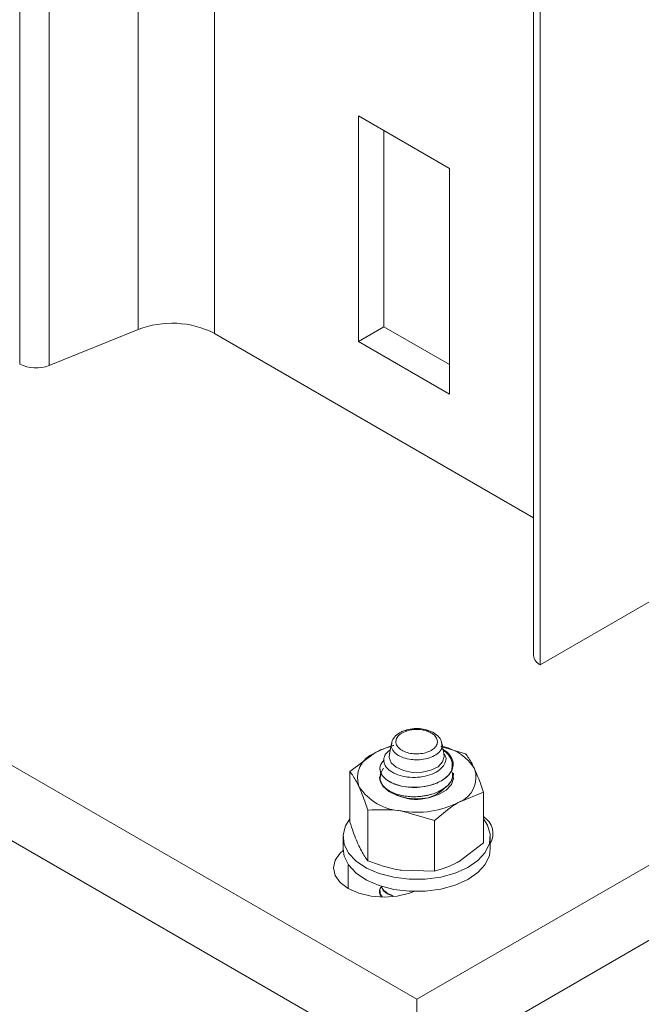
# Model space of a CAD drawing. Header units: millimetres. Extents: x 365 to 1993, y -46 to 1838.
# Tile 6 of 50: x 428 to 496, y 262 to 369. Entities that reach past the tile are written whole.
import ezdxf

# ---------------------------------------------------------------- set-up
doc = ezdxf.new("R2010")
doc.units = ezdxf.units.MM

msp = doc.modelspace()

# ---------------------------------------------------------------- linework, layer by layer
at = {"color": 7, "linetype": 'Continuous', "lineweight": 15}
for p, q in [((440.99, 335.03), (440.99, 906.61)), ((449.31, 334.61), (449.31, 906.19)), ((428.13, 331.29), (428.13, 902.86)), ((431.33, 331.12), (431.33, 902.7)), ((483.96, 423.38), (483.96, 299.65)), ((484.69, 298.63), (484.69, 423.23)), ((464.93, 358.25), (464.93, 333.76)), ((474.83, 352.54), (464.93, 358.25)), ((467.69, 335.35), (467.69, 356.66)), ((474.83, 328.04), (474.83, 352.54)), ((440.99, 335.03), (431.33, 331.12)), ((464.93, 333.76), (467.69, 335.35)), ((474.83, 331.23), (467.69, 335.35)), ((483.96, 314.6), (449.31, 334.61)), ((464.93, 333.76), (474.83, 328.04)), ((471.26, 262.3), (365.19, 323.53)), ((577.33, 323.53), (471.26, 262.3)), ((514.39, 315.77), (484.69, 298.63)), ((471.26, 254.13), (365.19, 315.36)), ((577.33, 315.36), (471.26, 254.13)), ((468.51, 290.07), (468.31, 288.96)), ((474.21, 288.97), (474.01, 290.06)), ((464.01, 287.03), (466.66, 289.04)), ((473.88, 289.77), (476.57, 288.97)), ((464.01, 281.53), (464.01, 287.03)), ((467.26, 287.39), (467.26, 287.38)), ((475.26, 286.87), (475.26, 286.88)), ((478.51, 284.79), (475.86, 283.73)), ((478.51, 279.29), (478.51, 284.79)), ((465.95, 277.34), (465.95, 282.85)), ((473.2, 281.72), (469.58, 282.76)), ((473.2, 276.22), (473.2, 281.72)), ((463.26, 279.93), (463.26, 278.63)), ((478.51, 279.29), (475.86, 277.28)), ((479.26, 278.63), (479.26, 279.93)), ((473.2, 276.22), (469.58, 276.31)), ((467.26, 274.12), (467.26, 274.11)), ((467.36, 273.45), (467.42, 273.55)), ((471.26, 262.3), (471.26, 254.13))]:
    msp.add_line(p, q, dxfattribs=at)
at = {"color": 8, "linetype": 'Continuous', "lineweight": 15}
msp.add_line((463.83, 276.91), (463.83, 274.34), dxfattribs=at)
at = {"color": 7, "linetype": 'Continuous', "lineweight": 15, "flags": 128}
for points in [[(474.21, 288.97), (474.26, 288.66), (474.08, 288.08), (473.58, 287.56), (472.8, 287.18), (471.84, 286.96), (470.82, 286.95), (469.84, 287.14), (469.03, 287.5), (468.48, 288), (468.26, 288.58), (468.31, 288.96)], [(467.67, 287.4), (467.33, 286.81), (467.28, 286.13), (467.59, 285.46), (468.23, 284.88), (469.13, 284.43), (470.22, 284.15), (471.41, 284.08), (472.58, 284.2), (473.63, 284.53), (474.48, 285.01), (475.03, 285.62), (475.26, 286.3), (475.12, 286.98), (475.12, 286.98)], [(464.01, 281.89), (463.54, 281.14), (463.27, 280.15), (463.37, 279.15), (463.85, 278.19), (464.67, 277.31), (465.8, 276.56), (467.18, 275.96), (468.76, 275.55), (470.45, 275.34), (472.18, 275.35), (473.87, 275.57), (475.43, 275.99)], [(475.43, 275.99), (476.8, 276.6), (477.91, 277.37), (478.71, 278.25), (479.16, 279.22), (479.24, 280.22), (478.95, 281.2), (478.51, 281.89)], [(470.94, 274.01), (470.47, 273.84), (469.15, 273.52), (467.72, 273.41), (466.3, 273.52), (464.97, 273.84), (463.83, 274.34), (462.96, 275), (462.41, 275.76), (462.22, 276.59), (462.41, 277.41), (462.96, 278.17), (463.27, 278.45)], [(463.26, 278.63), (463.37, 277.85), (463.85, 276.89), (464.67, 276.01), (465.8, 275.25), (467.18, 274.65), (468.76, 274.24), (470.45, 274.03), (472.18, 274.04), (473.87, 274.26), (475.43, 274.69)], [(475.43, 274.69), (476.8, 275.3), (477.91, 276.06), (478.71, 276.95), (479.16, 277.91), (479.26, 278.63)]]:
    msp.add_lwpolyline(points, dxfattribs=at)
at = {"color": 7, "linetype": 'Continuous', "lineweight": 15}
for centre, radius, start, end in [((444.68, 325.56), 10.17, 62.9115, 111.3061), ((429.91, 334.77), 3.91, 242.9101, 291.3066), ((485.18, 299.75), 1.22, 184.7847, 246.5391), ((470.54, 282.13), 7.92, 102.9156, 119.2985), ((467.68, 286.36), 2.86, 110.7418, 199.4618), ((472.95, 284.45), 5.43, 32.352, 77.1442), ((473.61, 287.95), 1.67, 330.3018, 334.5384), ((474.84, 286.4), 2.86, 290.7416, 19.4612), ((469.93, 288.68), 5.93, 213.4373, 266.568), ((471.19, 288.55), 4.55, 237.816, 316.308), ((471.27, 292.59), 9.98, 260.2286, 297.3573), ((477.36, 280.28), 2.19, 329.9258, 58.4331)]:
    msp.add_arc(centre, radius, start, end, dxfattribs=at)
for points, knots in [([(469.99, 291.5), (469.84, 291.44), (469.44, 291.3), (468.94, 290.93), (468.57, 290.45), (468.55, 290.11), (468.54, 289.98)], [0, 0, 0, 0, 0.185134, 0.507515, 0.813879, 1, 1, 1, 1]), ([(470.15, 291.44), (470.02, 291.39), (469.68, 291.26), (469.34, 291.01), (469.07, 290.67), (468.96, 290.29), (469.08, 289.84), (469.47, 289.43), (470.05, 289.13), (470.7, 288.98), (471.39, 288.95), (472.07, 289.02), (472.73, 289.25), (473.23, 289.58), (473.51, 290), (473.54, 290.46), (473.31, 290.89), (472.87, 291.25), (472.46, 291.4), (472.28, 291.47)], [0, 0, 0, 0, 0.037684, 0.102525, 0.134591, 0.199413, 0.264525, 0.329266, 0.393141, 0.456136, 0.500096, 0.562774, 0.625459, 0.688083, 0.751243, 0.815307, 0.880156, 0.945262, 1, 1, 1, 1]), ([(471.19, 291.71), (471.13, 291.71), (470.77, 291.7), (470.35, 291.63), (470.05, 291.52), (469.99, 291.5)], [0, 0, 0, 0, 0.1530699, 0.8471698, 1, 1, 1, 1]), ([(469.99, 291.5), (470, 291.5), (470.04, 291.52), (470.09, 291.49), (470.13, 291.46), (470.14, 291.45), (470.15, 291.44)], [0, 0, 0, 0, 0.2929477, 0.7769597, 0.9153237, 1, 1, 1, 1]), ([(471.2, 291.62), (471.1, 291.61), (470.88, 291.61), (470.55, 291.56), (470.3, 291.49), (470.18, 291.45), (470.15, 291.44)], [0, 0, 0, 0, 0.261196, 0.600251, 0.914333, 1, 1, 1, 1]), ([(472.42, 291.53), (472.34, 291.56), (472.01, 291.66), (471.58, 291.72), (471.24, 291.71), (471.19, 291.71)], [0, 0, 0, 0, 0.214787, 0.8777, 1, 1, 1, 1]), ([(471.2, 291.62), (471.2, 291.62), (471.2, 291.64), (471.2, 291.67), (471.19, 291.71), (471.19, 291.7), (471.19, 291.7)], [0, 0, 0, 0, 0.094321, 0.219945, 0.773411, 1, 1, 1, 1]), ([(472.28, 291.47), (472.14, 291.51), (471.91, 291.57), (471.56, 291.61), (471.34, 291.62), (471.22, 291.62), (471.2, 291.62)], [0, 0, 0, 0, 0.401299, 0.674873, 0.948411, 1, 1, 1, 1]), ([(472.42, 291.53), (472.41, 291.54), (472.38, 291.55), (472.33, 291.52), (472.29, 291.49), (472.28, 291.47), (472.28, 291.47)], [0, 0, 0, 0, 0.256876, 0.764981, 0.911871, 1, 1, 1, 1]), ([(473.98, 289.95), (473.97, 290.08), (473.96, 290.42), (473.6, 290.9), (473.08, 291.31), (472.62, 291.46), (472.42, 291.53)], [0, 0, 0, 0, 0.17773, 0.46242, 0.761824, 1, 1, 1, 1]), ([(466.66, 289.04), (466.73, 289.07), (467.44, 289.48), (468.15, 289.7), (468.79, 289.89)], [0, 0, 0, 0, 0.087711, 1, 1, 1, 1]), ([(474.28, 288.94), (474.34, 288.83), (474.5, 288.51), (474.38, 287.95), (473.95, 287.34), (473.19, 286.84), (472.2, 286.5), (471.08, 286.37), (469.95, 286.45), (468.94, 286.75), (468.16, 287.22), (467.71, 287.83), (467.65, 288.48), (467.89, 289.03), (468.26, 289.29), (468.38, 289.38)], [0, 0, 0, 0, 0.042475, 0.11972, 0.199133, 0.278857, 0.359786, 0.441974, 0.524457, 0.609095, 0.693687, 0.780229, 0.867298, 0.955371, 1, 1, 1, 1]), ([(473.96, 289.51), (474.08, 289.45), (474.55, 289.22), (475.03, 288.65), (475.3, 287.92), (475.17, 287.44), (475.12, 287.23)], [0, 0, 0, 0, 0.113829, 0.426842, 0.745228, 1, 1, 1, 1]), ([(475.06, 287.12), (475.1, 287.42), (475.19, 288.02), (474.82, 288.82), (474.33, 289.22), (474.14, 289.37)], [0, 0, 0, 0, 0.3757339, 0.7587046, 1, 1, 1, 1]), ([(477.54, 287.36), (477.45, 287.54), (477.12, 288.22), (476.8, 288.66), (476.57, 288.97)], [0, 0, 0, 0, 0.268632, 1, 1, 1, 1]), ([(475.06, 287.12), (474.96, 286.97), (474.66, 286.49), (473.67, 285.81), (472.07, 285.34), (470.2, 285.28), (468.44, 285.74), (467.38, 286.62), (467.13, 287.57), (467.54, 288.09), (467.72, 288.32)], [0, 0, 0, 0, 0.060926, 0.19084, 0.322939, 0.452773, 0.607447, 0.761252, 0.891416, 1, 1, 1, 1]), ([(464.98, 285.41), (464.89, 285.6), (464.56, 286.28), (464.24, 286.71), (464.01, 287.03)], [0, 0, 0, 0, 0.268634, 1, 1, 1, 1]), ([(475.15, 286.88), (475.16, 286.62), (475.17, 286.19), (474.63, 285.47), (473.68, 284.79), (472.06, 284.32), (470.21, 284.26), (468.43, 284.72), (467.4, 285.6), (467.12, 286.38), (467.37, 286.73), (467.42, 286.81)], [0, 0, 0, 0, 0.094697, 0.154337, 0.281508, 0.410819, 0.537912, 0.68932, 0.839878, 0.967294, 1, 1, 1, 1]), ([(467.26, 287.38), (467.29, 287.2), (467.34, 286.79), (467.82, 286.23), (468.6, 285.75), (469.59, 285.43), (470.7, 285.29), (471.9, 285.34), (473.04, 285.6), (473.99, 286.03), (474.73, 286.57), (474.98, 287), (475.12, 287.23)], [0, 0, 0, 0, 0.086505, 0.198103, 0.297904, 0.39722, 0.503279, 0.594303, 0.708292, 0.808944, 0.897365, 1, 1, 1, 1]), ([(467.33, 285.97), (467.34, 285.93), (467.41, 285.74), (467.68, 285.35), (468.13, 285.01), (468.52, 284.8), (468.64, 284.75), (468.68, 284.73), (468.69, 284.73), (468.69, 284.73), (468.7, 284.73), (468.7, 284.73), (468.7, 284.73), (468.7, 284.73), (468.7, 284.73), (468.7, 284.73), (468.7, 284.73), (468.71, 284.72), (468.8, 284.68), (469.3, 284.49), (470.24, 284.3), (471.42, 284.29), (472.57, 284.45), (473.58, 284.79), (474.27, 285.21), (474.71, 285.59), (475.08, 286.05), (475.26, 286.52), (475.25, 286.82), (475.25, 286.87)], [0, 0, 0, 0, 0.0214264, 0.0918347, 0.1951095, 0.2193136, 0.2314173, 0.2344432, 0.2348214, 0.2349159, 0.2349401, 0.2349517, 0.2349536, 0.2349549, 0.2349653, 0.2350079, 0.2351811, 0.2355493, 0.2373039, 0.2676457, 0.3943206, 0.4890635, 0.5657259, 0.6877314, 0.7698926, 0.8088065, 0.8748743, 0.9806776, 1, 1, 1, 1]), ([(478.51, 284.79), (478.43, 285.04), (478.11, 286), (477.78, 286.78), (477.54, 287.36)], [0, 0, 0, 0, 0.2575571, 1, 1, 1, 1]), ([(465.95, 282.85), (465.87, 283.09), (465.55, 284.05), (465.22, 284.83), (464.98, 285.41)], [0, 0, 0, 0, 0.25755, 1, 1, 1, 1]), ([(475.86, 283.73), (475.79, 283.69), (474.9, 283.17), (474.02, 282.42), (473.2, 281.72)], [0, 0, 0, 0, 0.0702077, 1, 1, 1, 1]), ([(469.58, 282.76), (469.49, 282.77), (468.27, 282.95), (467.07, 282.9), (465.95, 282.85)], [0, 0, 0, 0, 0.070221, 1, 1, 1, 1]), ([(464.98, 278.96), (464.89, 279.16), (464.56, 279.89), (464.24, 280.84), (464.01, 281.53)], [0, 0, 0, 0, 0.268634, 1, 1, 1, 1]), ([(465.95, 277.34), (465.87, 277.45), (465.55, 277.85), (465.22, 278.49), (464.98, 278.96)], [0, 0, 0, 0, 0.25755, 1, 1, 1, 1]), ([(469.58, 276.31), (469.49, 276.32), (468.27, 276.52), (467.07, 276.95), (465.95, 277.34)], [0, 0, 0, 0, 0.070221, 1, 1, 1, 1]), ([(475.86, 277.28), (475.79, 277.24), (474.9, 276.73), (474.02, 276.47), (473.2, 276.22)], [0, 0, 0, 0, 0.0702077, 1, 1, 1, 1]), ([(467.47, 273.43), (467.47, 273.43), (467.17, 273.69), (467.13, 274.14), (467.38, 274.5), (467.43, 274.58)], [0, 0, 0, 0, 0.002008, 0.779075, 1, 1, 1, 1]), ([(467.28, 274.11), (467.28, 273.95), (467.27, 273.71), (467.46, 273.5), (467.52, 273.43)], [0, 0, 0, 0, 0.666215, 1, 1, 1, 1]), ([(467.43, 274.58), (467.46, 274.51), (467.55, 274.24), (467.94, 273.88), (468.39, 273.67), (468.57, 273.59)], [0, 0, 0, 0, 0.176713, 0.687024, 1, 1, 1, 1]), ([(468.72, 273.53), (468.66, 273.54), (468.02, 273.7), (467.51, 274.15), (467.45, 274.55), (467.44, 274.59)], [0, 0, 0, 0, 0.07242, 0.892825, 1, 1, 1, 1])]:
    msp.add_open_spline(points, degree=3, knots=knots, dxfattribs=at)
at = {"color": 8, "linetype": 'Continuous', "lineweight": 15}
msp.add_open_spline([(473.99, 289.97), (473.99, 289.83), (474, 289.52), (473.66, 289.06), (473.06, 288.66), (472.25, 288.39), (471.41, 288.3), (470.58, 288.34), (469.79, 288.52), (469.07, 288.88), (468.62, 289.36), (468.45, 289.75), (468.51, 289.95), (468.52, 289.97)], degree=3, knots=[0, 0, 0, 0, 0.079303, 0.183022, 0.286095, 0.389389, 0.492628, 0.565021, 0.668836, 0.774012, 0.880389, 0.987145, 1, 1, 1, 1], dxfattribs=at)

doc.saveas('drawing.dxf')
